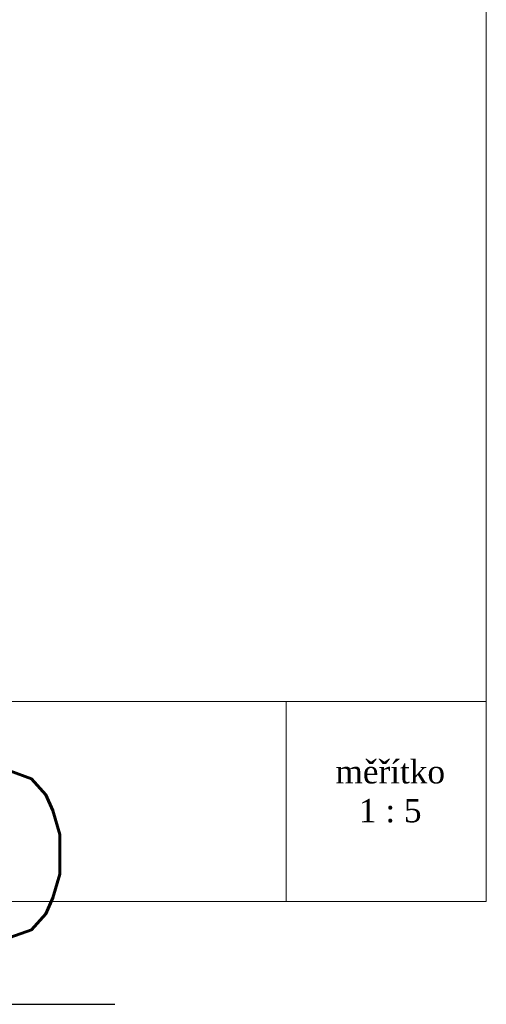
# Model space of a CAD drawing. Header units: millimetres. Extents: x -385852 to 238709, y -99680 to 201840.
# Tile 41 of 176: x 1995 to 2345, y -51402 to -50664. Entities that reach past the tile are written whole.
import ezdxf

# ---------------------------------------------------------------- set-up
doc = ezdxf.new("R2010")
doc.units = ezdxf.units.MM
doc.layers.get('0').update_dxf_attribs({"color": 4})
doc.layers.get('Defpoints').update_dxf_attribs({"color": 8})
for name, color, linetype, lineweight in [('KING_DET_dimension', 3, 'Continuous', 25), ('KING_DET_drawing frame', 7, 'Continuous', 20), ('KING_DET_text-note', 7, 'Continuous', 25)]:
    doc.layers.add(name, color=color, linetype=linetype, lineweight=lineweight)
doc.styles.get("Standard").update_dxf_attribs({"font": 'isocpeur.ttf', "height": 20})
doc.styles.add('Technický', font='technic_.ttf', dxfattribs={"width": 1.2, "height": 3.5})
doc.dimstyles.new('Cadkon', dxfattribs={"dimscale": 50, "dimtxt": 2.5, "dimasz": 2.5, "dimexe": 1.768, "dimexo": 5, "dimgap": 1, "dimtad": 1, "dimdec": 4, "dimrnd": 1, "dimdsep": 46, "dimtxsty": 'Standard', "dimblk1": 'OBLIQUE', "dimblk2": 'OBLIQUE', "dimsah": 1, "dimcen": 0.09, "dimadec": 0, "dimazin": 0, "dimtfac": 1, "dimtdec": 4, "dimtmove": 1, "dimatfit": 0, "dimfxl": 0, "dimtolj": 1, "dimtzin": 0, "dimarcsym": 0})

# ---------------------------------------------------------------- blocks, each defined once
blk = doc.blocks.new('_OBLIQUE')
at = {"color": 0, "linetype": 'ByBlock'}
blk.add_line((-0.5, -0.5), (0.5, 0.5), dxfattribs=at)
blk = doc.blocks.new('*D160')
at = {"layer": 'Defpoints', "color": 0, "transparency": 16777216}
for p in [(1748.56, -51007.93), (1848.56, -51007.93), (1848.56, -51051.11)]:
    blk.add_point(p, dxfattribs=at)
at = {"layer": 'KING_DET_dimension', "color": 0, "lineweight": -2, "transparency": 16777216}
for p, q in [((1748.56, -51051.11), (1623.56, -51051.11)), ((1748.56, -51051.11), (1748.56, -51139.51)), ((1748.56, -51051.11), (1848.56, -51051.11)), ((1748.56, -51051.11), (1848.56, -51051.11)), ((1798.56, -51051.11), (1903.83, -51402.01)), ((1848.56, -51051.11), (1848.56, -51139.51)), ((1848.56, -51051.11), (1973.56, -51051.11)), ((1903.83, -51402.01), (2066.33, -51402.01))]:
    blk.add_line(p, q, dxfattribs=at)
at = {"layer": 'KING_DET_dimension', "color": 0, "lineweight": -2, "transparency": 16777216, "xscale": 125, "yscale": 125, "zscale": 125}
blk.add_blockref('_OBLIQUE', (1748.56, -51051.11), dxfattribs=at)
at = {"layer": 'KING_DET_dimension', "color": 0, "lineweight": -2, "transparency": 16777216, "xscale": 125, "yscale": 125, "zscale": 125, "rotation": 180}
blk.add_blockref('_OBLIQUE', (1848.56, -51051.11), dxfattribs=at)
at = {"layer": 'KING_DET_dimension', "color": 0, "transparency": 16777216, "insert": (1985.08, -51289.51), "char_height": 125, "attachment_point": 5}
blk.add_mtext('\\A1;{\\Fsimplex.shx|c238;D}', dxfattribs=at)

msp = doc.modelspace()

# ---------------------------------------------------------------- linework, layer by layer
at = {"layer": 'KING_DET_drawing frame', "color": 7}
msp.add_line((1445.00002, -51175), (2345.00002, -51175), dxfattribs=at)
for points in [[(1445.00002, -49890), (2345.00002, -49890), (2345.00002, -51325), (1445.00002, -51325)], [(2345.00002, -51175), (2345.00002, -51325), (2195.00002, -51325), (2195.00002, -51175)], [(2345.00002, -51175), (2345.00002, -51325), (2195.00002, -51325), (2195.00002, -51175)]]:
    msp.add_lwpolyline(points, close=True, dxfattribs=at)

# ---------------------------------------------------------------- texts
at = {"layer": 'KING_DET_text-note', "insert": (2272.95408, -51242.35168), "char_height": 17.5, "attachment_point": 5, "style": 'Technický'}
msp.add_mtext('{\\fTimes New Roman|b0|i0|c238|p18;\\C7;m\\fTimes New Roman|b0|i0|c0|p18;ěřítko\\P1 : \\fTimes New Roman|b0|i0|c238|p18;5}', dxfattribs=at)

# ---------------------------------------------------------------- dimensions: what is measured, and where the dimension line sits
at = {"layer": 'KING_DET_dimension'}
dim = msp.add_linear_dim(base=(1848.55729, -51051.10738), p1=(1748.55729, -51007.92977), p2=(1848.55729, -51007.92977), text='{\\Fsimplex.shx|c238;D}', dimstyle='Cadkon', dxfattribs=at)
dim.commit()
dim.dimension.update_dxf_attribs({"geometry": '*D160', "text_midpoint": (1953.82729, -51289.50738)})

doc.saveas('drawing.dxf')
